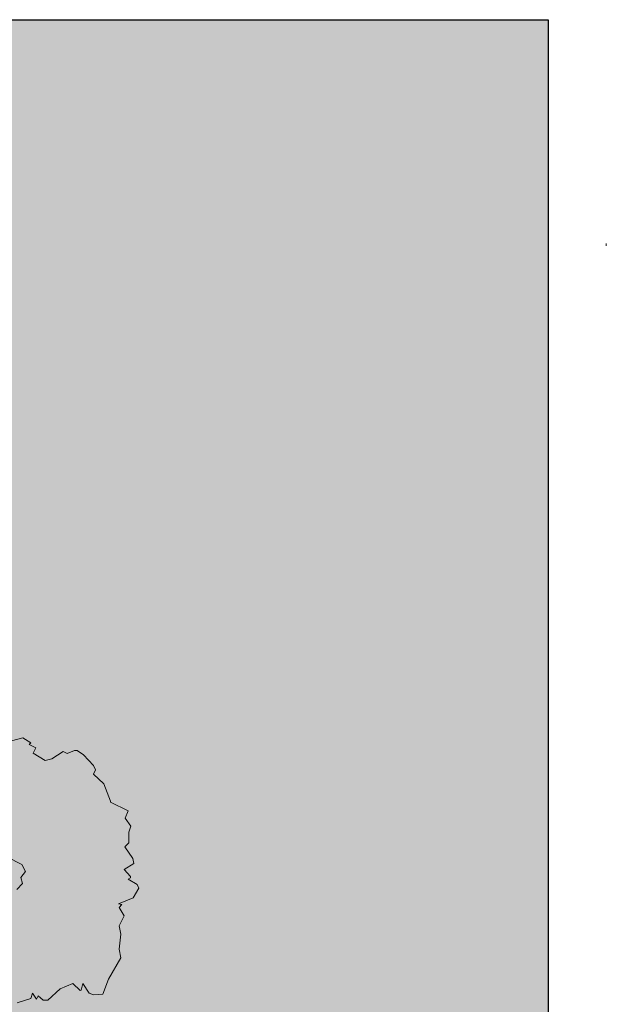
# Model space of a CAD drawing. Extents: x -6068 to 35118, y -17738 to 67348.
# Tile 70 of 243: x 4194 to 6832, y -10871 to -6439. Entities that reach past the tile are written whole.
import ezdxf

# ---------------------------------------------------------------- set-up
doc = ezdxf.new("R2010")
doc.units = 0
doc.header["$LTSCALE"] = 15
doc.linetypes.add('Continua', pattern=[0])
doc.linetypes.add('Cui_CONTINU', pattern=[0])
doc.layers.add('Arbre - Silhouette - NIVEAUX - Style par défaut', color=7, linetype='Continua', lineweight=0, true_color=0x000000)
doc.layers.add('Poutre - NIVEAUX - Style par défaut', color=7, linetype='Continua', lineweight=0, true_color=0x000000)
doc.layers.add('PIS-fond de plan', color=7, linetype='Cui_CONTINU')

msp = doc.modelspace()

# ---------------------------------------------------------------- hatches: boundary and pattern name
at = {"layer": 'PIS-fond de plan', "linetype": 'Continuous', "ltscale": 0.08, "true_color": 0xcdeede}
h = msp.add_hatch(dxfattribs=at)
h.set_pattern_fill('GRASS', color=254, scale=7)
edge = h.paths.add_edge_path(flags=16)
edge.add_line((-716, -7815), (3486.3, -7813.1))
edge.add_line((3486.3, -7813.1), (3348, -9364.4))
edge.add_line((3348, -9364.4), (1313.7, -9405.9))
edge.add_line((1313.7, -9405.9), (1300.9, -9416.6))
edge.add_line((1300.9, -9416.6), (1267.7, -11002.1))
edge.add_line((1267.7, -11002.1), (3688.8, -11013.1))
edge.add_line((3688.8, -11013.1), (3679.9, -12400.1))
edge.add_line((3679.9, -12400.1), (3678, -12707.9))
edge.add_line((3678, -12707.9), (3675, -13163.6))
edge.add_line((3675, -13163.6), (3672.2, -13607.6))
edge.add_line((3672.2, -13607.6), (3668.8, -14137))
edge.add_line((3668.8, -14137), (3664.9, -14443.6))
edge.add_line((3664.9, -14443.6), (3661.7, -15200.6))
edge.add_line((3661.7, -15200.6), (2630.2, -15196.2))
edge.add_line((2630.2, -15196.2), (1672.4, -15192.2))
edge.add_arc((1040.3, -14789.6), 749.5, 213.1862, 327.5081, ccw=False)
edge.add_line((413, -15199.9), (-407.3, -15196.8))
edge.add_line((-407.3, -15196.8), (-430.1, -14583.3))
edge.add_line((-430.1, -14583.3), (-463.3, -13660.2))
edge.add_line((-463.3, -13660.2), (-663.4, -13280.9))
edge.add_arc((-433.7, -12823.6), 511.7, 116.0432, 243.3243, ccw=False)
edge.add_line((-658.4, -12363.9), (-459.8, -12047.1))
edge.add_line((-459.8, -12047.1), (-458.9, -11676.1))
edge.add_line((-458.9, -11676.1), (-455.8, -10994.3))
edge.add_line((-455.8, -10994.3), (205.4, -10997.3))
edge.add_line((205.4, -10997.3), (868.2, -11000.3))
edge.add_line((868.2, -11000.3), (886.2, -10204))
edge.add_line((886.2, -10204), (904.1, -9407.6))
edge.add_line((904.1, -9407.6), (-911.6, -9376.7))
edge.add_line((-911.6, -9376.7), (-716, -7815))
h.paths.add_polyline_path([(-3429.2, -6438.9), (6570.8, -6438.9), (6570.8, -16438.9), (-3429.2, -16438.9)])
h.paths.add_polyline_path([(4922.2, -11719.6), (4936.2, -11439.2), (4783, -11431.6), (4769, -11712)], flags=16)
edge = h.paths.add_edge_path()
edge.add_line((-6066.9, -9626.4), (-6066.9, -9116.9))
edge.add_arc((-5161.3, -5568.3), 3662.4, 255.6824, 259.5187)
edge.add_arc((-5746, -3907), 5263.2, 269.1123, 290.4133)
edge.add_arc((-5084.1, -6436.8), 2674.3, 296.0377, 306.8181)
edge.add_arc((-3682.6, -8386.4), 277.5, 316.4403, 362.799)
edge.add_line((-3405.4, -8372.9), (-3443.7, -7850.8))
edge.add_line((-3443.7, -7850.8), (-716.4, -7815))
edge.add_line((-716.4, -7815), (-836.6, -8776.7))
edge.add_line((-836.6, -8776.7), (-1967.3, -8776.7))
edge.add_arc((-2051.2, -12005.8), 3230.2, 88.5123, 122.2013)
edge.add_arc((-5352.4, -6644.8), 3066.1, 256.524, 301.0159, ccw=False)

# ---------------------------------------------------------------- linework, layer by layer
at = {"layer": 'Arbre - Silhouette - NIVEAUX - Style par défaut', "color": 103, "linetype": 'Continua', "lineweight": 0, "ltscale": 0.1, "true_color": 0x49c386}
for points in [[(4183.1, -10864.3), (4244.1, -10845), (4251.7, -10820.7), (4269.5, -10847.4), (4277.2, -10832.8), (4300, -10852.2), (4320.4, -10852.2), (4376.3, -10801.3), (4432.3, -10777.1), (4465.4, -10808.6), (4470.4, -10806.2), (4478.1, -10777.1), (4506, -10820.7), (4526.4, -10828), (4567.1, -10825.6), (4592.5, -10757.7), (4648.5, -10660.8), (4640.8, -10622), (4648.5, -10554.1), (4640.8, -10517.8), (4663.7, -10471.7), (4640.8, -10435.3), (4653.5, -10420.8), (4638.3, -10418.4), (4704.4, -10391.7), (4729.8, -10348.1), (4722.2, -10331.1), (4681.5, -10306.9), (4691.7, -10302), (4691.7, -10294.8), (4663.7, -10263.3), (4706.9, -10236.6), (4701.9, -10214.8), (4666.3, -10161.5), (4684.1, -10144.5), (4684.1, -10096), (4694.2, -10069.4), (4668.8, -10033), (4681.5, -9999.1), (4602.7, -9960.3), (4602.7, -9955.5), (4572.2, -9877.9), (4526.4, -9834.3), (4534, -9814.9), (4526.4, -9795.5), (4480.6, -9747), (4452.6, -9727.6), (4439.9, -9727.6), (4406.9, -9742.2), (4389.1, -9732.5), (4338.2, -9766.4), (4307.7, -9773.7), (4254.3, -9739.7), (4267, -9715.5), (4236.5, -9701), (4244.1, -9693.7), (4208.5, -9671.9), (4157.6, -9684)], [(4181.2, -10353.4), (4206.6, -10326.4), (4199, -10299.5), (4219.3, -10272.6), (4204, -10240.7), (4135.5, -10206.5)]]:
    msp.add_lwpolyline(points, dxfattribs=at)
at = {"layer": 'PIS-fond de plan', "color": 6}
msp.add_lwpolyline([(-6066.9, -6438.9), (6570.8, -6438.9), (6570.8, -16438.9), (-6066.9, -16438.9)], close=True, dxfattribs=at)
at = {"layer": 'Poutre - NIVEAUX - Style par défaut', "color": 27, "linetype": 'Continua', "lineweight": 13, "ltscale": 0.1, "true_color": 0x7e4e28}
for p, q in [((6831.7, -7446.2), (6831.7, -7456.2)), ((6831.7, -7456.2), (6831.7, -7446.2))]:
    msp.add_line(p, q, dxfattribs=at)

doc.saveas('drawing.dxf')
